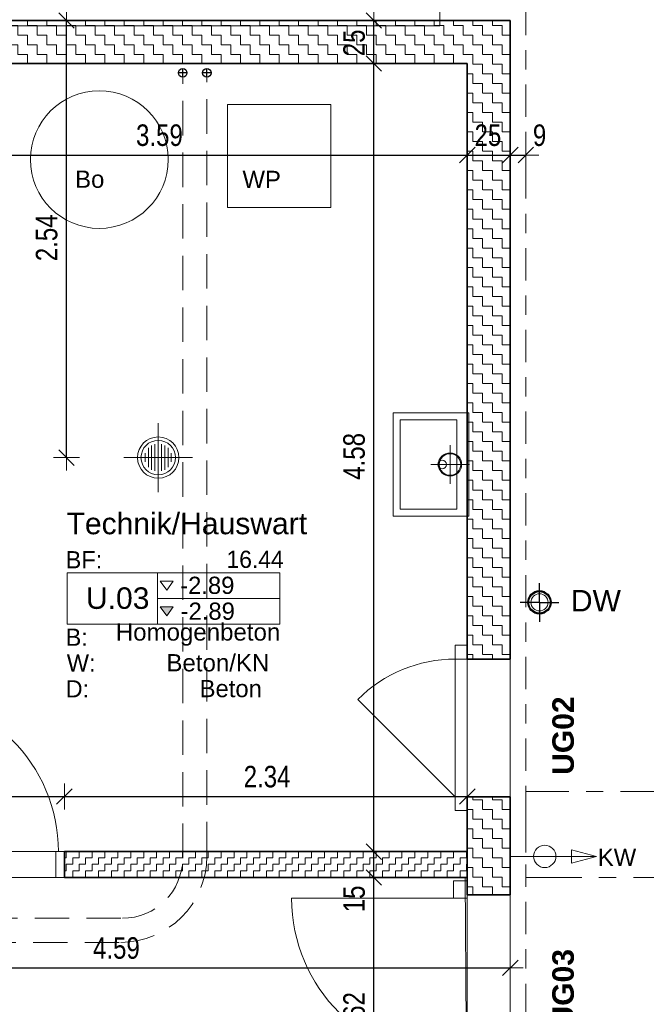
# Model space of a CAD drawing. Header units: metres. Extents: x -75 to 65, y -68 to 92.
# Tile 28 of 32: x 20.09 to 23.73, y 5.34 to 11.06. Entities that reach past the tile are written whole.
import ezdxf

# ---------------------------------------------------------------- set-up
doc = ezdxf.new("R2010")
doc.units = ezdxf.units.M
doc.header["$PDMODE"] = 65
for name, pattern in [('AUSGEZOGEN', [0]), ('STRICHLINIE2_S3', [0.25, 0.2, -0.05]), ('STRICHLINIE_S4', [0.275, 0.175, -0.05, 0, -0.05]), ('STRICHPUNKT2_S5', [0.425, 0.325, -0.05, 0, -0.05])]:
    doc.linetypes.add(name, pattern=pattern)
for name, color, linetype in [('XR$1$010 Aussenwände', 7, 'AUSGEZOGEN'), ('XR$1$010 Aussenwände Bauteilschraffuren', 7, 'AUSGEZOGEN'), ('XR$1$010 Fenster', 7, 'AUSGEZOGEN'), ('XR$1$010 Türen', 7, 'AUSGEZOGEN'), ('XR$1$015 Innenwände', 7, 'AUSGEZOGEN'), ('XR$1$035 Decken', 7, 'AUSGEZOGEN'), ('XR$1$060 Möbel Einbau', 7, 'AUSGEZOGEN'), ('XR$1$065 Möbel Einrichtung', 7, 'AUSGEZOGEN'), ('XR$1$080 Raumdefinitionen Kontur', 7, 'AUSGEZOGEN'), ('XR$1$255 Plangrafiken', 7, 'AUSGEZOGEN'), ('XR$2$080 Raumdefinitionen Schraffur', 7, 'AUSGEZOGEN'), ('XR$2$080 Raumdefinitionen Text', 7, 'AUSGEZOGEN'), ('XR$2$080 Raumdefinitionen Textrahmen', 7, 'AUSGEZOGEN'), ('XR$2$160 Beschriftungen 50', 7, 'AUSGEZOGEN')]:
    doc.layers.add(name, color=color, linetype=linetype)
doc.layers.add('XR$2$STANDARD_1', color=7, linetype='AUSGEZOGEN', lineweight=25)
doc.styles.add('ARIAL', font='ARIAL.TTF')
doc.dimstyles.new('DIMSTYLE_3', dxfattribs={"dimtxt": 0.125, "dimasz": 0.15, "dimexe": 0, "dimexo": 0, "dimgap": 0.0625, "dimtad": 2, "dimrnd": 0.005, "dimzin": 4, "dimdsep": 46, "dimtxsty": 'ARIAL', "dimblk1": 'ALL_ML_STRICH', "dimblk2": 'ALL_ML_STRICH', "dimsah": 1, "dimcen": 0, "dimclrd": 7, "dimclre": 7, "dimclrt": 7, "dimadec": 0, "dimazin": 0, "dimtfac": 1, "dimtdec": 0, "dimtix": 1, "dimtmove": 2, "dimatfit": 3, "dimfxl": 0, "dimtzin": 0, "dimlwd": 0, "dimlwe": 18, "dimarcsym": 0})
doc.dimstyles.new('DIMSTYLE_6', dxfattribs={"dimtxt": 0.125, "dimasz": 0.15, "dimexe": 0, "dimexo": 0, "dimgap": 0.0625, "dimtad": 2, "dimdec": 1, "dimlfac": 100, "dimrnd": 0.5, "dimzin": 4, "dimdsep": 46, "dimtxsty": 'ARIAL', "dimblk1": 'ALL_ML_STRICH', "dimblk2": 'ALL_ML_STRICH', "dimsah": 1, "dimcen": 0, "dimclrd": 7, "dimclre": 7, "dimclrt": 7, "dimadec": 0, "dimazin": 0, "dimtfac": 1, "dimtdec": 0, "dimtix": 1, "dimtmove": 2, "dimatfit": 3, "dimfxl": 0, "dimtzin": 0, "dimlwd": 0, "dimlwe": 18, "dimarcsym": 0})
doc.dimstyles.new('DIMSTYLE_7', dxfattribs={"dimtxt": 0.125, "dimasz": 0.15, "dimexe": 0, "dimexo": 0, "dimgap": 0.0625, "dimtad": 2, "dimdec": 1, "dimlfac": 100, "dimrnd": 0.5, "dimzin": 4, "dimdsep": 46, "dimtxsty": 'ARIAL', "dimblk1": 'ALL_ML_STRICH', "dimblk2": 'ALL_ML_STRICH', "dimsah": 1, "dimcen": 0, "dimclrd": 7, "dimclre": 7, "dimclrt": 7, "dimadec": 0, "dimazin": 0, "dimtfac": 1, "dimtdec": 0, "dimtix": 1, "dimtmove": 2, "dimatfit": 3, "dimfxl": 0, "dimtvp": 1.2, "dimtzin": 0, "dimlwd": 0, "dimlwe": 18, "dimarcsym": 0})
pattern_1 = [(0, (0.1125, 0.1125), (0.05625, 0.05625), [0.05625, -0.05625]), (90, (0.1125, 0.1125), (-0.05625, 0.05625), [0.05625, -0.05625])]

# ---------------------------------------------------------------- blocks, each defined once
blk = doc.blocks.new('COMPLEXOBJECT_16')
at = {"layer": 'XR$1$065 Möbel Einrichtung', "color": 7, "linetype": 'AUSGEZOGEN', "lineweight": 13, "transparency": 33554687}
for start, end in [(90, 270), (270, 90)]:
    blk.add_arc((23.1113, 7.6721), 0.05, start, end, dxfattribs=at)
blk = doc.blocks.new('ALL_ML_STRICH')
at = {"color": 0, "linetype": 'ByBlock', "lineweight": -2}
for p, q in [((0, -0.5), (0, 0.5)), ((-1, 0), (0.5, 0)), ((-0.3, -0.3), (0.3, 0.3))]:
    blk.add_line(p, q, dxfattribs=at)
blk = doc.blocks.new('*D77')
at = {"layer": 'DEFPOINTS', "color": 7, "linetype": 'AUSGEZOGEN', "lineweight": 18, "transparency": 33554687}
for p in [(20.329, 11.0535), (20.265, 8.5135), (20.364, 8.5135)]:
    blk.add_point(p, dxfattribs=at)
at = {"layer": 'XR$2$STANDARD_1', "color": 7, "linetype": 'AUSGEZOGEN', "lineweight": -2, "transparency": 33554687}
for p, q in [((20.364, 11.0535), (20.364, 11.0535)), ((20.364, 8.5135), (20.364, 11.0535)), ((20.364, 8.5135), (20.364, 8.5135))]:
    blk.add_line(p, q, dxfattribs=at)
at = {"layer": 'XR$2$STANDARD_1', "color": 7, "linetype": 'AUSGEZOGEN', "lineweight": 18, "transparency": 33554687, "xscale": 0.15, "yscale": 0.15, "zscale": 0.15}
for p, rotation in [((20.364, 11.0535), 90), ((20.364, 8.5135), 270)]:
    blk.add_blockref('ALL_ML_STRICH', p, dxfattribs=dict(at, rotation=rotation))
at = {"layer": 'XR$2$STANDARD_1', "color": 7, "linetype": 'AUSGEZOGEN', "lineweight": 18, "transparency": 33554687, "insert": (20.2493, 9.7909), "char_height": 0.125, "width": 0.4, "attachment_point": 5, "rotation": 90, "style": 'ARIAL'}
blk.add_mtext('\\W0.80;\\A1;{\\A1;{2.54\\H0.082500;\\S^ ;}}', dxfattribs=at)
blk = doc.blocks.new('*D100')
at = {"layer": 'DEFPOINTS', "color": 7, "linetype": 'AUSGEZOGEN', "lineweight": 18, "transparency": 33554687}
for p in [(20.3518, 6.5994), (19.3618, 6.544), (19.3618, 6.544)]:
    blk.add_point(p, dxfattribs=at)
at = {"layer": 'XR$2$STANDARD_1', "color": 7, "linetype": 'AUSGEZOGEN', "lineweight": -2, "transparency": 33554687}
for p, q in [((19.3618, 6.544), (19.3618, 6.544)), ((19.3618, 6.544), (20.3518, 6.544)), ((20.3518, 6.544), (20.3518, 6.544))]:
    blk.add_line(p, q, dxfattribs=at)
at = {"layer": 'XR$2$STANDARD_1', "color": 7, "linetype": 'AUSGEZOGEN', "lineweight": 18, "transparency": 33554687, "xscale": 0.15, "yscale": 0.15, "zscale": 0.15, "rotation": 180}
blk.add_blockref('ALL_ML_STRICH', (19.3618, 6.544), dxfattribs=at)
at = {"layer": 'XR$2$STANDARD_1', "color": 7, "linetype": 'AUSGEZOGEN', "lineweight": 18, "transparency": 33554687, "xscale": 0.15, "yscale": 0.15, "zscale": 0.15}
blk.add_blockref('ALL_ML_STRICH', (20.3518, 6.544), dxfattribs=at)
at = {"layer": 'XR$2$STANDARD_1', "color": 7, "linetype": 'AUSGEZOGEN', "lineweight": 18, "transparency": 33554687, "insert": (19.8521, 6.6587), "char_height": 0.125, "width": 0.4, "attachment_point": 5, "style": 'ARIAL'}
blk.add_mtext('\\W0.80;\\A1;{\\A1;{99\\H0.082500;\\S^ ;}}', dxfattribs=at)
at = {"layer": 'XR$2$STANDARD_1', "color": 7, "linetype": 'AUSGEZOGEN', "lineweight": 18, "transparency": 33554687, "insert": (19.7242, 6.4893), "char_height": 0.125, "width": 0.00625, "attachment_point": 1, "line_spacing_factor": 0.60241, "style": 'ARIAL'}
blk.add_mtext('\\W0.80;2.04', dxfattribs=at)
blk = doc.blocks.new('*D101')
at = {"layer": 'DEFPOINTS', "color": 7, "linetype": 'AUSGEZOGEN', "lineweight": 18, "transparency": 33554687}
for p in [(20.3518, 6.5994), (20.3518, 6.544), (22.6918, 6.509)]:
    blk.add_point(p, dxfattribs=at)
at = {"layer": 'XR$2$STANDARD_1', "color": 7, "linetype": 'AUSGEZOGEN', "lineweight": -2, "transparency": 33554687}
for p, q in [((20.3518, 6.544), (20.3518, 6.544)), ((20.3518, 6.544), (22.6918, 6.544)), ((22.6918, 6.544), (22.6918, 6.544))]:
    blk.add_line(p, q, dxfattribs=at)
at = {"layer": 'XR$2$STANDARD_1', "color": 7, "linetype": 'AUSGEZOGEN', "lineweight": 18, "transparency": 33554687, "xscale": 0.15, "yscale": 0.15, "zscale": 0.15, "rotation": 180}
blk.add_blockref('ALL_ML_STRICH', (20.3518, 6.544), dxfattribs=at)
at = {"layer": 'XR$2$STANDARD_1', "color": 7, "linetype": 'AUSGEZOGEN', "lineweight": 18, "transparency": 33554687, "xscale": 0.15, "yscale": 0.15, "zscale": 0.15}
blk.add_blockref('ALL_ML_STRICH', (22.6918, 6.544), dxfattribs=at)
at = {"layer": 'XR$2$STANDARD_1', "color": 7, "linetype": 'AUSGEZOGEN', "lineweight": 18, "transparency": 33554687, "insert": (21.5292, 6.6587), "char_height": 0.125, "width": 0.4, "attachment_point": 5, "style": 'ARIAL'}
blk.add_mtext('\\W0.80;\\A1;{\\A1;{2.34\\H0.082500;\\S^ ;}}', dxfattribs=at)
blk = doc.blocks.new('*D116')
at = {"layer": 'DEFPOINTS', "color": 7, "linetype": 'AUSGEZOGEN', "lineweight": 18, "transparency": 33554687}
for p in [(22.6918, 10.5161), (19.1018, 10.4322), (19.1018, 10.2717)]:
    blk.add_point(p, dxfattribs=at)
at = {"layer": 'XR$2$STANDARD_1', "color": 7, "linetype": 'AUSGEZOGEN', "lineweight": -2, "transparency": 33554687}
for p, q in [((19.1018, 10.2717), (19.1018, 10.2717)), ((19.1018, 10.2717), (22.6918, 10.2717)), ((22.6918, 10.2717), (22.6918, 10.2717))]:
    blk.add_line(p, q, dxfattribs=at)
at = {"layer": 'XR$2$STANDARD_1', "color": 7, "linetype": 'AUSGEZOGEN', "lineweight": 18, "transparency": 33554687, "xscale": 0.15, "yscale": 0.15, "zscale": 0.15, "rotation": 180}
blk.add_blockref('ALL_ML_STRICH', (19.1018, 10.2717), dxfattribs=at)
at = {"layer": 'XR$2$STANDARD_1', "color": 7, "linetype": 'AUSGEZOGEN', "lineweight": 18, "transparency": 33554687, "xscale": 0.15, "yscale": 0.15, "zscale": 0.15}
blk.add_blockref('ALL_ML_STRICH', (22.6918, 10.2717), dxfattribs=at)
at = {"layer": 'XR$2$STANDARD_1', "color": 7, "linetype": 'AUSGEZOGEN', "lineweight": 18, "transparency": 33554687, "insert": (20.9039, 10.3864), "char_height": 0.125, "width": 0.4, "attachment_point": 5, "style": 'ARIAL'}
blk.add_mtext('\\W0.80;\\A1;{\\A1;{3.59\\H0.082500;\\S^ ;}}', dxfattribs=at)
blk = doc.blocks.new('*D117')
at = {"layer": 'DEFPOINTS', "color": 7, "linetype": 'AUSGEZOGEN', "lineweight": 18, "transparency": 33554687}
for p in [(22.9418, 10.591), (22.6918, 10.5161), (22.6918, 10.2717)]:
    blk.add_point(p, dxfattribs=at)
at = {"layer": 'XR$2$STANDARD_1', "color": 7, "linetype": 'AUSGEZOGEN', "lineweight": -2, "transparency": 33554687}
for p, q in [((22.6918, 10.2717), (22.6918, 10.2717)), ((22.6918, 10.2717), (22.9418, 10.2717)), ((22.9418, 10.2717), (22.9418, 10.2717))]:
    blk.add_line(p, q, dxfattribs=at)
at = {"layer": 'XR$2$STANDARD_1', "color": 7, "linetype": 'AUSGEZOGEN', "lineweight": 18, "transparency": 33554687, "xscale": 0.15, "yscale": 0.15, "zscale": 0.15, "rotation": 180}
blk.add_blockref('ALL_ML_STRICH', (22.6918, 10.2717), dxfattribs=at)
at = {"layer": 'XR$2$STANDARD_1', "color": 7, "linetype": 'AUSGEZOGEN', "lineweight": 18, "transparency": 33554687, "xscale": 0.15, "yscale": 0.15, "zscale": 0.15}
blk.add_blockref('ALL_ML_STRICH', (22.9418, 10.2717), dxfattribs=at)
at = {"layer": 'XR$2$STANDARD_1', "color": 7, "linetype": 'AUSGEZOGEN', "lineweight": 18, "transparency": 33554687, "insert": (22.8119, 10.3863), "char_height": 0.125, "width": 0.4, "attachment_point": 5, "style": 'ARIAL'}
blk.add_mtext('\\W0.80;\\A1;{\\A1;{25\\H0.082500;\\S^ ;}}', dxfattribs=at)
blk = doc.blocks.new('*D118')
at = {"layer": 'DEFPOINTS', "color": 7, "linetype": 'AUSGEZOGEN', "lineweight": 18, "transparency": 33554687}
for p in [(22.9418, 10.591), (23.0318, 10.6384), (22.9418, 10.2717)]:
    blk.add_point(p, dxfattribs=at)
at = {"layer": 'XR$2$STANDARD_1', "color": 7, "linetype": 'AUSGEZOGEN', "lineweight": -2, "transparency": 33554687}
for p, q in [((22.9418, 10.2717), (22.9418, 10.2717)), ((22.9418, 10.2717), (23.0318, 10.2717)), ((23.0318, 10.2717), (23.0318, 10.2717))]:
    blk.add_line(p, q, dxfattribs=at)
at = {"layer": 'XR$2$STANDARD_1', "color": 7, "linetype": 'AUSGEZOGEN', "lineweight": 18, "transparency": 33554687, "xscale": 0.15, "yscale": 0.15, "zscale": 0.15, "rotation": 180}
blk.add_blockref('ALL_ML_STRICH', (22.9418, 10.2717), dxfattribs=at)
at = {"layer": 'XR$2$STANDARD_1', "color": 7, "linetype": 'AUSGEZOGEN', "lineweight": 18, "transparency": 33554687, "xscale": 0.15, "yscale": 0.15, "zscale": 0.15}
blk.add_blockref('ALL_ML_STRICH', (23.0318, 10.2717), dxfattribs=at)
at = {"layer": 'XR$2$STANDARD_1', "color": 7, "linetype": 'AUSGEZOGEN', "lineweight": 18, "transparency": 33554687, "insert": (23.1118, 10.3863), "char_height": 0.125, "width": 0.3, "attachment_point": 5, "style": 'ARIAL'}
blk.add_mtext('\\W0.80;\\A1;{\\A1;{9\\H0.082500;\\S^ ;}}', dxfattribs=at)
blk = doc.blocks.new('*D143')
at = {"layer": 'DEFPOINTS', "color": 7, "linetype": 'AUSGEZOGEN', "lineweight": 18, "transparency": 33554687}
for p in [(22.9418, 5.6332), (18.3518, 5.5479), (18.3518, 5.4904)]:
    blk.add_point(p, dxfattribs=at)
at = {"layer": 'XR$2$STANDARD_1', "color": 7, "linetype": 'AUSGEZOGEN', "lineweight": -2, "transparency": 33554687}
for p, q in [((18.3518, 5.5479), (18.3518, 5.5479)), ((18.3518, 5.5479), (22.9418, 5.5479)), ((22.9418, 5.5479), (22.9418, 5.5479))]:
    blk.add_line(p, q, dxfattribs=at)
at = {"layer": 'XR$2$STANDARD_1', "color": 7, "linetype": 'AUSGEZOGEN', "lineweight": 18, "transparency": 33554687, "xscale": 0.15, "yscale": 0.15, "zscale": 0.15, "rotation": 180}
blk.add_blockref('ALL_ML_STRICH', (18.3518, 5.5479), dxfattribs=at)
at = {"layer": 'XR$2$STANDARD_1', "color": 7, "linetype": 'AUSGEZOGEN', "lineweight": 18, "transparency": 33554687, "xscale": 0.15, "yscale": 0.15, "zscale": 0.15}
blk.add_blockref('ALL_ML_STRICH', (22.9418, 5.5479), dxfattribs=at)
at = {"layer": 'XR$2$STANDARD_1', "color": 7, "linetype": 'AUSGEZOGEN', "lineweight": 18, "transparency": 33554687, "insert": (20.6539, 5.6625), "char_height": 0.125, "width": 0.4, "attachment_point": 5, "style": 'ARIAL'}
blk.add_mtext('\\W0.80;\\A1;{\\A1;{4.59\\H0.082500;\\S^ ;}}', dxfattribs=at)
blk = doc.blocks.new('*D150')
at = {"layer": 'DEFPOINTS', "color": 7, "linetype": 'AUSGEZOGEN', "lineweight": 18, "transparency": 33554687}
for p in [(22.1496, 6.0735), (22.0807, 4.4535), (22.1496, 4.4535)]:
    blk.add_point(p, dxfattribs=at)
at = {"layer": 'XR$2$STANDARD_1', "color": 7, "linetype": 'AUSGEZOGEN', "lineweight": -2, "transparency": 33554687}
for p, q in [((22.1496, 6.0735), (22.1496, 6.0735)), ((22.1496, 4.4535), (22.1496, 6.0735)), ((22.1496, 4.4535), (22.1496, 4.4535))]:
    blk.add_line(p, q, dxfattribs=at)
at = {"layer": 'XR$2$STANDARD_1', "color": 7, "linetype": 'AUSGEZOGEN', "lineweight": 18, "transparency": 33554687, "xscale": 0.15, "yscale": 0.15, "zscale": 0.15}
for p, rotation in [((22.1496, 6.0735), 90), ((22.1496, 4.4535), 270)]:
    blk.add_blockref('ALL_ML_STRICH', p, dxfattribs=dict(at, rotation=rotation))
at = {"layer": 'XR$2$STANDARD_1', "color": 7, "linetype": 'AUSGEZOGEN', "lineweight": 18, "transparency": 33554687, "insert": (22.035, 5.2712), "char_height": 0.125, "width": 0.4, "attachment_point": 5, "rotation": 90, "style": 'ARIAL'}
blk.add_mtext('\\W0.80;\\A1;{\\A1;{1.62\\H0.082500;\\S^ ;}}', dxfattribs=at)
blk = doc.blocks.new('*D151')
at = {"layer": 'DEFPOINTS', "color": 7, "linetype": 'AUSGEZOGEN', "lineweight": 18, "transparency": 33554687}
for p in [(22.1496, 6.2235), (22.1496, 6.0735), (22.1496, 6.0735)]:
    blk.add_point(p, dxfattribs=at)
at = {"layer": 'XR$2$STANDARD_1', "color": 7, "linetype": 'AUSGEZOGEN', "lineweight": -2, "transparency": 33554687}
for p, q in [((22.1496, 6.2235), (22.1496, 6.2235)), ((22.1496, 6.0735), (22.1496, 6.2235)), ((22.1496, 6.0735), (22.1496, 6.0735))]:
    blk.add_line(p, q, dxfattribs=at)
at = {"layer": 'XR$2$STANDARD_1', "color": 7, "linetype": 'AUSGEZOGEN', "lineweight": 18, "transparency": 33554687, "xscale": 0.15, "yscale": 0.15, "zscale": 0.15}
for p, rotation in [((22.1496, 6.2235), 90), ((22.1496, 6.0735), 270)]:
    blk.add_blockref('ALL_ML_STRICH', p, dxfattribs=dict(at, rotation=rotation))
at = {"layer": 'XR$2$STANDARD_1', "color": 7, "linetype": 'AUSGEZOGEN', "lineweight": 18, "transparency": 33554687, "insert": (22.035, 5.9487), "char_height": 0.125, "width": 0.4, "attachment_point": 5, "rotation": 90, "style": 'ARIAL'}
blk.add_mtext('\\W0.80;\\A1;{\\A1;{15\\H0.082500;\\S^ ;}}', dxfattribs=at)
blk = doc.blocks.new('*D152')
at = {"layer": 'DEFPOINTS', "color": 7, "linetype": 'AUSGEZOGEN', "lineweight": 18, "transparency": 33554687}
for p in [(22.1496, 10.8035), (22.1496, 6.2235), (22.1496, 6.2235)]:
    blk.add_point(p, dxfattribs=at)
at = {"layer": 'XR$2$STANDARD_1', "color": 7, "linetype": 'AUSGEZOGEN', "lineweight": -2, "transparency": 33554687}
for p, q in [((22.1496, 10.8035), (22.1496, 10.8035)), ((22.1496, 6.2235), (22.1496, 10.8035)), ((22.1496, 6.2235), (22.1496, 6.2235))]:
    blk.add_line(p, q, dxfattribs=at)
at = {"layer": 'XR$2$STANDARD_1', "color": 7, "linetype": 'AUSGEZOGEN', "lineweight": 18, "transparency": 33554687, "xscale": 0.15, "yscale": 0.15, "zscale": 0.15}
for p, rotation in [((22.1496, 10.8035), 90), ((22.1496, 6.2235), 270)]:
    blk.add_blockref('ALL_ML_STRICH', p, dxfattribs=dict(at, rotation=rotation))
at = {"layer": 'XR$2$STANDARD_1', "color": 7, "linetype": 'AUSGEZOGEN', "lineweight": 18, "transparency": 33554687, "insert": (22.035, 8.5206), "char_height": 0.125, "width": 0.4, "attachment_point": 5, "rotation": 90, "style": 'ARIAL'}
blk.add_mtext('\\W0.80;\\A1;{\\A1;{4.58\\H0.082500;\\S^ ;}}', dxfattribs=at)
blk = doc.blocks.new('*D153')
at = {"layer": 'DEFPOINTS', "color": 7, "linetype": 'AUSGEZOGEN', "lineweight": 18, "transparency": 33554687}
for p in [(22.1496, 11.0535), (22.1496, 10.8035), (22.1496, 10.8035)]:
    blk.add_point(p, dxfattribs=at)
at = {"layer": 'XR$2$STANDARD_1', "color": 7, "linetype": 'AUSGEZOGEN', "lineweight": -2, "transparency": 33554687}
for p, q in [((22.1496, 11.0535), (22.1496, 11.0535)), ((22.1496, 10.8035), (22.1496, 11.0535)), ((22.1496, 10.8035), (22.1496, 10.8035))]:
    blk.add_line(p, q, dxfattribs=at)
at = {"layer": 'XR$2$STANDARD_1', "color": 7, "linetype": 'AUSGEZOGEN', "lineweight": 18, "transparency": 33554687, "xscale": 0.15, "yscale": 0.15, "zscale": 0.15}
for p, rotation in [((22.1496, 11.0535), 90), ((22.1496, 10.8035), 270)]:
    blk.add_blockref('ALL_ML_STRICH', p, dxfattribs=dict(at, rotation=rotation))
at = {"layer": 'XR$2$STANDARD_1', "color": 7, "linetype": 'AUSGEZOGEN', "lineweight": 18, "transparency": 33554687, "insert": (22.035, 10.9236), "char_height": 0.125, "width": 0.4, "attachment_point": 5, "rotation": 90, "style": 'ARIAL'}
blk.add_mtext('\\W0.80;\\A1;{\\A1;{25\\H0.082500;\\S^ ;}}', dxfattribs=at)

msp = doc.modelspace()

# ---------------------------------------------------------------- hatches: boundary and pattern name
at = {"layer": 'XR$1$010 Aussenwände Bauteilschraffuren', "linetype": 'AUSGEZOGEN', "lineweight": 13, "transparency": 33554687}
h = msp.add_hatch(dxfattribs=at)
h.set_pattern_fill('MUSTER', scale=0.05625, style=0, pattern_type=2)
h.set_pattern_definition(pattern_1)
h.paths.add_polyline_path([(17.3518, 11.0535), (17.3518, 10.8035), (22.6918, 10.8035), (22.6918, 11.0535)], flags=0)
h = msp.add_hatch(dxfattribs=at)
h.set_pattern_fill('MUSTER', scale=0.05625, style=0, pattern_type=2)
h.set_pattern_definition(pattern_1)
h.paths.add_polyline_path([(22.6918, 10.8035), (22.9418, 11.0535), (22.6918, 11.0535)], flags=0)
h = msp.add_hatch(dxfattribs=at)
h.set_pattern_fill('MUSTER', scale=0.05625, style=0, pattern_type=2)
h.set_pattern_definition(pattern_1)
h.paths.add_polyline_path([(22.6918, 10.8035), (22.9418, 10.8035), (22.9418, 11.0535)], flags=0)
h = msp.add_hatch(dxfattribs=at)
h.set_pattern_fill('MUSTER', scale=0.05625, style=0, pattern_type=2)
h.set_pattern_definition(pattern_1)
h.paths.add_polyline_path([(22.6918, 10.8035), (22.6918, 7.3424), (22.9418, 7.3424), (22.9418, 10.8035)], flags=0)
h = msp.add_hatch(dxfattribs=at)
h.set_pattern_fill('MUSTER', scale=0.05625, style=0, pattern_type=2)
h.set_pattern_definition(pattern_1)
h.paths.add_polyline_path([(22.6918, 5.9728), (22.9418, 5.9728), (22.9418, 6.5424), (22.6918, 6.5424)], flags=0)
h = msp.add_hatch(dxfattribs=at)
h.set_pattern_fill('MUSTER', scale=0.0375, angle=90, style=0, pattern_type=2)
h.set_pattern_definition([(90, (-0.075, 0.075), (-0.0375, 0.0375), [0.0375, -0.0375]), (180, (-0.075, 0.075), (-0.0375, -0.0375), [0.0375, -0.0375])])
h.paths.add_polyline_path([(20.3518, 6.0735), (22.6918, 6.0735), (22.6918, 6.2235), (20.3518, 6.2235)], flags=0)
at = {"layer": 'XR$2$080 Raumdefinitionen Schraffur', "linetype": 'AUSGEZOGEN', "lineweight": 13, "true_color": 0x000000, "transparency": 33554687}
msp.add_hatch(color=18, dxfattribs=at).paths.add_polyline_path([(20.9461, 7.5931), (20.9836, 7.6462), (20.9086, 7.6462)])

# ---------------------------------------------------------------- linework, layer by layer
at = {"layer": 'XR$1$010 Aussenwände', "color": 7, "linetype": 'AUSGEZOGEN', "lineweight": 35, "transparency": 33554687}
for p, q in [((22.9418, 11.0535), (17.3518, 11.0535)), ((22.9418, 11.0535), (22.9418, 10.8035)), ((17.3518, 10.8035), (22.6918, 10.8035)), ((22.6918, 10.8035), (22.6918, 7.3424)), ((22.9418, 7.3424), (22.9418, 10.8035)), ((22.6918, 7.3424), (22.6918, 7.4224)), ((22.9418, 7.3424), (22.6918, 7.3424)), ((22.9418, 6.5424), (22.6918, 6.5424)), ((22.6918, 6.5424), (22.6918, 6.4624)), ((22.6918, 6.5424), (22.6918, 5.9728)), ((22.9418, 5.9728), (22.9418, 6.5424)), ((20.3518, 6.0735), (20.3518, 6.2235)), ((22.6918, 6.2235), (20.3518, 6.2235)), ((22.6918, 6.0735), (22.6918, 6.2235)), ((20.3518, 6.0735), (22.6918, 6.0735)), ((22.6918, 5.9728), (22.6918, 6.0528)), ((22.9418, 5.9728), (22.6918, 5.9728))]:
    msp.add_line(p, q, dxfattribs=at)
at = {"layer": 'XR$1$010 Aussenwände', "color": 8, "linetype": 'STRICHPUNKT2_S5', "lineweight": 13, "transparency": 33554687}
for p, q in [((23.0322, 6.5735), (23.0318, 6.0735)), ((24.532, 6.5721), (23.0322, 6.5735)), ((23.0318, 6.0735), (24.5318, 6.0721))]:
    msp.add_line(p, q, dxfattribs=at)
at = {"layer": 'XR$1$010 Aussenwände', "color": 7, "linetype": 'AUSGEZOGEN', "lineweight": 13, "transparency": 33554687}
msp.add_line((22.6918, 5.9728), (22.6918, 4.9928), dxfattribs=at)
at = {"layer": 'XR$1$010 Fenster', "color": 7, "linetype": 'AUSGEZOGEN', "lineweight": 13, "transparency": 33554687}
for p, q in [((22.6218, 7.4224), (22.6218, 7.3424)), ((22.6918, 7.4224), (22.6218, 7.4224)), ((22.6918, 7.3424), (22.6918, 7.4224)), ((22.6918, 7.3424), (22.6918, 7.4224)), ((22.6918, 7.3424), (22.6918, 7.4224)), ((22.6218, 7.3424), (22.6918, 7.3424)), ((22.6218, 7.3424), (22.6218, 6.5424)), ((22.6918, 6.5424), (22.6918, 7.3424)), ((22.9418, 7.3424), (22.6918, 7.3424)), ((22.9418, 7.3424), (22.9418, 6.5424)), ((22.6218, 6.5424), (22.0561, 7.1081)), ((22.6918, 6.5424), (22.6218, 6.5424)), ((22.6218, 6.5424), (22.6218, 6.4624)), ((22.6918, 6.4624), (22.6918, 6.5424)), ((22.6918, 6.5424), (22.6918, 6.4624)), ((22.6918, 6.5424), (22.6918, 6.4624)), ((22.9418, 6.5424), (22.6918, 6.5424)), ((22.6218, 6.4624), (22.6918, 6.4624))]:
    msp.add_line(p, q, dxfattribs=at)
msp.add_arc((22.6218, 6.5424), 0.8, 90, 135, dxfattribs=at)
at = {"layer": 'XR$1$010 Türen', "color": 7, "linetype": 'AUSGEZOGEN', "lineweight": 13, "transparency": 33554687}
for p, q in [((20.3018, 6.0735), (20.3018, 6.2235)), ((20.3018, 6.2235), (20.3518, 6.2235)), ((20.3518, 6.2235), (20.3518, 6.0735)), ((20.3518, 6.0735), (20.3018, 6.0735))]:
    msp.add_line(p, q, dxfattribs=at)
at = {"layer": 'XR$1$010 Türen', "color": 7, "linetype": 'AUSGEZOGEN', "lineweight": 35, "transparency": 33554687}
msp.add_line((20.3518, 6.0735), (20.3518, 6.2235), dxfattribs=at)
msp.add_line((20.3518, 6.0735), (20.3518, 6.2235), dxfattribs=at)
at = {"layer": 'XR$1$010 Türen', "color": 7, "linetype": 'AUSGEZOGEN', "lineweight": 18, "transparency": 33554687}
for p, q in [((22.6118, 6.0528), (22.6118, 5.9528)), ((22.6918, 6.0528), (22.6118, 6.0528)), ((22.6918, 5.9528), (22.6918, 6.0528)), ((22.6918, 5.9728), (22.6918, 6.0528)), ((22.6918, 5.9728), (22.6918, 6.0528)), ((22.6118, 5.9528), (21.6717, 5.9528)), ((22.6118, 5.9528), (22.6918, 5.9528)), ((22.9418, 5.9728), (22.6918, 5.9728)), ((22.9418, 4.9928), (22.9418, 5.9728))]:
    msp.add_line(p, q, dxfattribs=at)
at = {"layer": 'XR$1$010 Türen', "color": 7, "linetype": 'AUSGEZOGEN', "lineweight": 13, "transparency": 33554687}
msp.add_arc((19.3968, 6.2235), 0.92, 0, 90, dxfattribs=at)
at = {"layer": 'XR$1$010 Türen', "color": 7, "linetype": 'AUSGEZOGEN', "lineweight": 18, "transparency": 33554687}
msp.add_arc((22.6118, 5.9528), 0.94, 180, 270, dxfattribs=at)
at = {"layer": 'XR$1$015 Innenwände', "color": 7, "linetype": 'STRICHLINIE_S4', "lineweight": 13, "transparency": 33554687}
msp.add_line((23.0318, 11.1435), (23.0318, -4.0565), dxfattribs=at)
at = {"layer": 'XR$1$035 Decken', "color": 7, "linetype": 'AUSGEZOGEN', "lineweight": 18, "transparency": 33554687}
for p, q in [((22.5318, 11.0235), (22.5318, 13.6475)), ((22.9418, 11.0535), (1.9918, 11.0535)), ((22.9418, 4.2035), (22.9418, 11.0535)), ((18.5318, 11.0235), (22.5318, 11.0235))]:
    msp.add_line(p, q, dxfattribs=at)
at = {"layer": 'XR$1$035 Decken', "color": 30, "linetype": 'AUSGEZOGEN', "lineweight": 25, "transparency": 33554687}
for p, q in [((21.039, 10.7251), (21.039, 10.7751)), ((21.179, 10.7251), (21.179, 10.7751)), ((21.064, 10.7501), (21.014, 10.7501)), ((21.204, 10.7501), (21.154, 10.7501))]:
    msp.add_line(p, q, dxfattribs=at)
at = {"layer": 'XR$1$035 Decken', "color": 30, "linetype": 'STRICHLINIE2_S3', "lineweight": 13, "transparency": 33554687}
for p, q in [((21.039, 6.1861), (21.039, 10.7501)), ((21.179, 6.1961), (21.179, 10.7501)), ((14.7804, 5.8361), (20.689, 5.8361)), ((14.7704, 5.6961), (20.679, 5.6961))]:
    msp.add_line(p, q, dxfattribs=at)
at = {"layer": 'XR$1$035 Decken', "color": 30, "linetype": 'AUSGEZOGEN', "lineweight": 25, "transparency": 33554687}
for centre in [(21.039, 10.7501), (21.179, 10.7501)]:
    msp.add_circle(centre, 0.025, dxfattribs=at)
at = {"layer": 'XR$1$035 Decken', "color": 30, "linetype": 'STRICHLINIE2_S3', "lineweight": 13, "transparency": 33554687}
for centre, radius in [((20.679, 6.1961), 0.5), ((20.689, 6.1861), 0.35)]:
    msp.add_arc(centre, radius, 270, 0, dxfattribs=at)
at = {"layer": 'XR$1$060 Möbel Einbau', "color": 7, "linetype": 'AUSGEZOGEN', "lineweight": 13, "transparency": 33554687}
for p, q in [((22.2618, 8.7735), (22.2618, 8.1735)), ((22.7018, 8.7735), (22.2618, 8.7735)), ((22.6918, 8.7735), (22.6918, 8.1735)), ((22.7018, 8.1735), (22.7018, 8.7735)), ((22.3018, 8.7335), (22.3018, 8.2135)), ((22.6318, 8.7335), (22.3018, 8.7335)), ((22.6318, 8.2135), (22.6318, 8.7335)), ((22.3018, 8.2135), (22.6318, 8.2135)), ((22.2618, 8.1735), (22.7018, 8.1735))]:
    msp.add_line(p, q, dxfattribs=at)
at = {"layer": 'XR$1$060 Möbel Einbau', "color": 14, "linetype": 'AUSGEZOGEN', "lineweight": 13, "transparency": 33554687}
for p, q in [((20.8968, 8.5135), (20.8968, 8.7135)), ((20.8588, 8.5839), (20.8588, 8.4431)), ((20.8778, 8.5912), (20.8778, 8.4358)), ((20.8968, 8.5935), (20.8968, 8.4335)), ((20.9158, 8.5912), (20.9158, 8.4358)), ((20.9348, 8.5839), (20.9348, 8.4431)), ((22.5918, 8.4735), (22.5918, 8.586)), ((20.8208, 8.5385), (20.8208, 8.4885)), ((20.8398, 8.5697), (20.8398, 8.4574)), ((20.9538, 8.5697), (20.9538, 8.4574)), ((20.9728, 8.5385), (20.9728, 8.4885)), ((20.8968, 8.5135), (20.6968, 8.5135)), ((20.8968, 8.5135), (21.0968, 8.5135)), ((20.8968, 8.5135), (20.8968, 8.3135)), ((22.5918, 8.4735), (22.4793, 8.4735)), ((22.5918, 8.4735), (22.5918, 8.361)), ((22.5918, 8.4735), (22.7043, 8.4735))]:
    msp.add_line(p, q, dxfattribs=at)
at = {"layer": 'XR$1$060 Möbel Einbau', "color": 172, "linetype": 'AUSGEZOGEN', "lineweight": 25, "transparency": 33554687}
for q in [(23.1113, 7.7846), (22.9988, 7.6721), (23.1113, 7.5596), (23.2238, 7.6721)]:
    msp.add_line((23.1113, 7.6721), q, dxfattribs=at)
at = {"layer": 'XR$1$060 Möbel Einbau', "color": 14, "linetype": 'AUSGEZOGEN', "lineweight": 13, "transparency": 33554687}
for centre, radius in [((20.8968, 8.5135), 0.12), ((20.8968, 8.5135), 0.1), ((22.5918, 8.4735), 0.0675), ((22.5918, 8.4735), 0.0625)]:
    msp.add_circle(centre, radius, dxfattribs=at)
at = {"layer": 'XR$1$060 Möbel Einbau', "color": 7, "linetype": 'AUSGEZOGEN', "lineweight": 13, "transparency": 33554687}
msp.add_circle((22.5459, 8.4735), 0.025, dxfattribs=at)
at = {"layer": 'XR$1$060 Möbel Einbau', "color": 172, "linetype": 'AUSGEZOGEN', "lineweight": 25, "transparency": 33554687}
for radius in [0.0675, 0.0625]:
    msp.add_circle((23.1113, 7.6721), radius, dxfattribs=at)
at = {"layer": 'XR$1$065 Möbel Einrichtung', "color": 203, "linetype": 'AUSGEZOGEN', "lineweight": 13, "transparency": 33554687}
for p, q in [((21.2999, 10.5661), (21.2999, 9.9661)), ((21.8999, 10.5661), (21.2999, 10.5661)), ((21.8999, 9.9661), (21.8999, 10.5661)), ((21.2999, 9.9661), (21.8999, 9.9661))]:
    msp.add_line(p, q, dxfattribs=at)
at = {"layer": 'XR$1$065 Möbel Einrichtung', "color": 124, "linetype": 'AUSGEZOGEN', "lineweight": 13, "transparency": 33554687}
for p, q in [((23.4418, 6.1958), (22.9418, 6.1958)), ((23.4418, 6.1958), (23.2969, 6.2347)), ((23.2969, 6.2347), (23.2969, 6.157)), ((23.4418, 6.1958), (23.2969, 6.157))]:
    msp.add_line(p, q, dxfattribs=at)
at = {"layer": 'XR$1$065 Möbel Einrichtung', "color": 203, "linetype": 'AUSGEZOGEN', "lineweight": 13, "transparency": 33554687}
msp.add_circle((20.5544, 10.2456), 0.4, dxfattribs=at)
at = {"layer": 'XR$1$065 Möbel Einrichtung', "color": 124, "linetype": 'AUSGEZOGEN', "lineweight": 13, "transparency": 33554687}
msp.add_circle((23.1418, 6.1958), 0.065, dxfattribs=at)
at = {"layer": 'XR$1$080 Raumdefinitionen Kontur', "color": 51, "linetype": 'AUSGEZOGEN', "lineweight": 13, "transparency": 33554687}
for p, q in [((22.6918, 10.8035), (19.1018, 10.8035)), ((22.6918, 6.2235), (22.6918, 10.8035)), ((19.1018, 6.2235), (22.6918, 6.2235)), ((22.6794, 6.0735), (18.1018, 6.0735)), ((22.6918, 4.4535), (22.6794, 6.0735))]:
    msp.add_line(p, q, dxfattribs=at)
at = {"layer": 'XR$1$255 Plangrafiken', "color": 1, "linetype": 'STRICHLINIE_S4', "lineweight": 18, "transparency": 33554687}
msp.add_line((23.0318, 11.156), (23.0318, -6.6579), dxfattribs=at)
at = {"layer": 'XR$2$080 Raumdefinitionen Textrahmen', "color": 7, "linetype": 'AUSGEZOGEN', "lineweight": 13, "transparency": 33554687}
for p, q in [((20.3675, 7.8446), (21.6028, 7.8446)), ((20.3675, 7.5446), (20.3675, 7.8446)), ((20.8936, 7.8446), (20.8936, 7.5446)), ((21.6028, 7.8446), (21.6028, 7.5446)), ((20.9836, 7.7962), (20.9086, 7.7962)), ((20.9086, 7.7962), (20.9461, 7.7431)), ((20.9461, 7.7431), (20.9836, 7.7962)), ((20.8936, 7.6946), (21.6028, 7.6946)), ((20.9836, 7.6462), (20.9086, 7.6462)), ((20.9086, 7.6462), (20.9461, 7.5931)), ((20.9461, 7.5931), (20.9836, 7.6462)), ((21.6028, 7.5446), (20.3675, 7.5446))]:
    msp.add_line(p, q, dxfattribs=at)

# ---------------------------------------------------------------- block references
at = {"layer": 'XR$1$065 Möbel Einrichtung', "color": 7, "linetype": 'AUSGEZOGEN', "lineweight": 13, "transparency": 33554687}
msp.add_blockref('COMPLEXOBJECT_16', (0, 0), dxfattribs=at)

# ---------------------------------------------------------------- texts
at = {"layer": 'XR$2$080 Raumdefinitionen Text', "color": 7, "linetype": 'AUSGEZOGEN', "transparency": 33554687, "attachment_point": 7, "style": 'ARIAL'}
for s, insert, char_height, width in [('\\W1.00;Technik/Hauswart', (20.3643, 8.0662), 0.125, 1.466937), ('\\W0.98;BF:', (20.3591, 7.8697), 0.1, 0.26354), ('\\W0.95;16.44', (21.2935, 7.8709), 0.1, 0.388705), ('\\W0.99;-2.89', (21.0243, 7.7198), 0.1, 0.366362), ('\\W1.00;U.03', (20.4771, 7.6325), 0.125, 0.433411), ('\\W0.99;-2.89', (21.027, 7.5697), 0.1, 0.366362), ('\\W0.98;B:', (20.3591, 7.4197), 0.1, 0.179207), ('\\W1.00;Homogenbeton', (20.6505, 7.4197), 0.1, 1.001854), ('\\W0.98;W:', (20.3658, 7.2697), 0.1, 0.217196), ('\\W1.00;Beton/KN', (20.9444, 7.2697), 0.1, 0.650092), ('\\W0.98;D:', (20.359, 7.1197), 0.1, 0.187714), ('\\W0.99;Beton', (21.1374, 7.1197), 0.1, 0.412563)]:
    msp.add_mtext(s, dxfattribs=dict(at, insert=insert, char_height=char_height, width=width))
at = {"layer": 'XR$2$160 Beschriftungen 50', "color": 7, "linetype": 'AUSGEZOGEN', "transparency": 33554687, "attachment_point": 7, "style": 'ARIAL'}
for s, insert, char_height, width in [('\\W0.99;Bo', (20.4148, 10.0802), 0.1, 0.219297), ('\\W0.99;WP', (21.3865, 10.0802), 0.1, 0.274691), ('\\W1.00;DW', (23.2936, 7.6192), 0.125, 0.353962)]:
    msp.add_mtext(s, dxfattribs=dict(at, insert=insert, char_height=char_height, width=width))
at = {"layer": 'XR$2$160 Beschriftungen 50', "color": 7, "linetype": 'AUSGEZOGEN', "transparency": 33554687, "char_height": 0.125, "width": 0.52093, "attachment_point": 7, "rotation": 90, "style": 'ARIAL'}
for s, insert in [('\\A1;{\\fArial|i0|b1;\\H0.125000;\\W1.000000;\\C7;UG02}\\P', (23.3127, 6.6695)), ('\\A1;{\\fArial|i0|b1;\\H0.125000;\\W1.000000;\\C7;UG03}\\P', (23.3127, 5.2012))]:
    msp.add_mtext(s, dxfattribs=dict(at, insert=insert))
at = {"layer": 'XR$2$160 Beschriftungen 50', "color": 124, "linetype": 'AUSGEZOGEN', "transparency": 33554687, "insert": (23.4504, 6.1405), "char_height": 0.1, "width": 0.274691, "attachment_point": 7, "style": 'ARIAL'}
msp.add_mtext('\\W0.99;KW', dxfattribs=at)

# ---------------------------------------------------------------- dimensions: what is measured, and where the dimension line sits
at = {"layer": 'XR$2$STANDARD_1', "color": 7, "linetype": 'AUSGEZOGEN', "lineweight": 18, "transparency": 33554687}
for base, p1, p2, dimstyle, picture, middle in [((20.364, 11.0535), (20.364, 8.5135), (20.364, 11.0535), 'DIMSTYLE_3', '*D77', (20.2493, 9.7909)), ((22.1496, 11.0535), (22.1496, 10.8035), (22.1496, 11.0535), 'DIMSTYLE_7', '*D153', (22.035, 10.9236)), ((22.1496, 10.8035), (22.1496, 6.2235), (22.1496, 10.8035), 'DIMSTYLE_3', '*D152', (22.035, 8.5206)), ((22.1496, 6.2235), (22.1496, 6.0735), (22.1496, 6.2235), 'DIMSTYLE_7', '*D151', (22.035, 5.9487)), ((22.1496, 6.0735), (22.1496, 4.4535), (22.1496, 6.0735), 'DIMSTYLE_3', '*D150', (22.035, 5.2712))]:
    dim = msp.add_linear_dim(base=base, p1=p1, p2=p2, angle=90, dimstyle=dimstyle, override={"dimpost": '<>', "dimclrd": 7, "dimclre": 7, "dimclrt": 7, "dimlwd": 0, "dimlwe": 18}, dxfattribs=at)
    dim.commit()
    dim.dimension.update_dxf_attribs({"geometry": picture, "text_midpoint": middle, "dimtype": 160})
for base, p1, p2, dimstyle, picture, middle in [((22.9418, 10.2717), (22.6918, 10.2717), (22.9418, 10.2717), 'DIMSTYLE_7', '*D117', (22.8119, 10.3863)), ((23.0318, 10.2717), (22.9418, 10.2717), (23.0318, 10.2717), 'DIMSTYLE_7', '*D118', (23.1118, 10.3863)), ((22.6918, 10.2717), (19.1018, 10.2717), (22.6918, 10.2717), 'DIMSTYLE_3', '*D116', (20.9039, 10.3864)), ((22.6918, 6.544), (20.3518, 6.544), (22.6918, 6.544), 'DIMSTYLE_3', '*D101', (21.5292, 6.6587)), ((22.9418, 5.5479), (18.3518, 5.5479), (22.9418, 5.5479), 'DIMSTYLE_3', '*D143', (20.6539, 5.6625))]:
    dim = msp.add_linear_dim(base=base, p1=p1, p2=p2, dimstyle=dimstyle, override={"dimpost": '<>', "dimclrd": 7, "dimclre": 7, "dimclrt": 7, "dimlwd": 0, "dimlwe": 18}, dxfattribs=at)
    dim.commit()
    dim.dimension.update_dxf_attribs({"geometry": picture, "text_midpoint": middle, "dimtype": 160})
dim = msp.add_linear_dim(base=(20.3518, 6.544), p1=(19.3618, 6.544), p2=(20.3518, 6.544), text='<>\\X\\W0.80;2.04', dimstyle='DIMSTYLE_6', override={"dimpost": '<>', "dimclrd": 7, "dimclre": 7, "dimclrt": 7, "dimlwd": 0, "dimlwe": 18}, dxfattribs=at)
dim.commit()
dim.dimension.update_dxf_attribs({"geometry": '*D100', "text_midpoint": (19.8521, 6.6587), "dimtype": 160})

doc.saveas('drawing.dxf')
